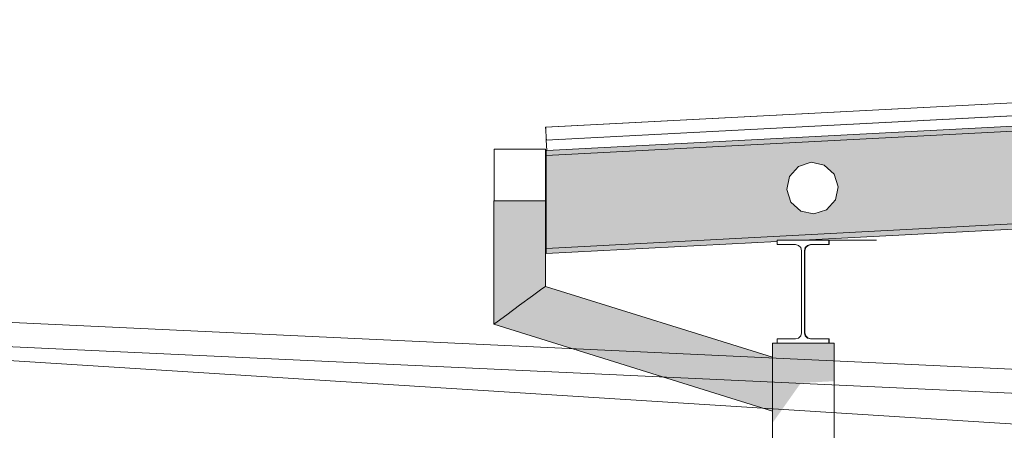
# Model space of a CAD drawing. Header units: metres. Extents: x -52 to 321, y -8 to 26.
# Tile 206 of 256: x 290.996 to 292.906, y 2.493 to 3.289. Entities that reach past the tile are written whole.
import ezdxf

# ---------------------------------------------------------------- set-up
doc = ezdxf.new("R2010")
doc.units = ezdxf.units.M
doc.header["$MEASUREMENT"] = 0
for name, color, linetype in [('10 Stütze', 7, 'Continuous'), ('30 Dachaufbau', 7, 'Continuous'), ('30 Dachentwässerung', 7, 'Continuous'), ('30 Dachstuhl', 7, 'Continuous'), ('70 Kanal', 7, 'Continuous'), ('94 Genehmigungsplanung Bemaßung', 7, 'Continuous')]:
    doc.layers.add(name, color=color, linetype=linetype)
doc.styles.add('ERSTELLTER_STIL_2', font='arial.ttf')
doc.dimstyles.new('ERSTELLTER_STIL__3', dxfattribs={"dimtxt": 0.25, "dimasz": 0.19, "dimexe": 0.18, "dimexo": 0.1, "dimgap": 0, "dimtad": 1, "dimzin": 0, "dimdsep": 46, "dimtxsty": 'ERSTELLTER_STIL_2', "dimblk": 'ARROWHEAD_6', "dimblk1": 'ARROWHEAD_6', "dimblk2": 'ARROWHEAD_6', "dimcen": 0.09, "dimclrd": 7, "dimclre": 7, "dimclrt": 7, "dimazin": 0, "dimtfac": 1, "dimtdec": 4, "dimtmove": 0, "dimatfit": 3, "dimfxl": 1, "dimtolj": 1, "dimtzin": 0, "dimarcsym": 0})

# ---------------------------------------------------------------- blocks, each defined once
blk = doc.blocks.new('*D56', base_point=(33626.1154, -0.0027))
at = {"layer": '94 Genehmigungsplanung Bemaßung', "color": 7, "linetype": 'Continuous', "lineweight": 13}
for p, q in [((294.5046, 2.8619), (294.5046, 3.0119)), ((294.6046, 2.7619), (294.4046, 2.9619)), ((294.6921, 2.8619), (294.3171, 2.8619)), ((294.5046, -0.0381), (294.5046, 2.8619)), ((294.4046, 0.0619), (294.6046, -0.1381)), ((294.6921, -0.0381), (294.3171, -0.0381)), ((294.5046, -0.1881), (294.5046, -0.0381))]:
    blk.add_line(p, q, dxfattribs=at)
at = {"layer": '94 Genehmigungsplanung Bemaßung', "color": 7, "lineweight": 13, "insert": (294.4546, 1.0783), "char_height": 0.25, "attachment_point": 7, "rotation": 90, "style": 'ERSTELLTER_STIL_2'}
blk.add_mtext('\\A1;{\\pql;\\fArial|b0|i0|c0|p0;\\W1.000000;2,90}', dxfattribs=at)
blk = doc.blocks.new('ARROWHEAD_6')
at = {"color": 0, "linetype": 'Continuous', "lineweight": 0}
for p, q in [((-0.5, -0.5), (0.5, 0.5)), ((0, 0), (-1, 0))]:
    blk.add_line(p, q, dxfattribs=at)
blk = doc.blocks.new('*D57', base_point=(33626.1154, -0.0027))
at = {"layer": '94 Genehmigungsplanung Bemaßung', "color": 7, "linetype": 'Continuous', "lineweight": 13}
for p, q in [((296.5131, 3.0852), (296.5131, 3.2352)), ((296.6131, 2.9852), (296.4131, 3.1852)), ((296.7006, 3.0852), (296.3256, 3.0852)), ((296.5131, -0.0381), (296.5131, 3.0852)), ((296.4131, 0.0619), (296.6131, -0.1381)), ((296.7006, -0.0381), (296.3256, -0.0381)), ((296.5131, -0.1881), (296.5131, -0.0381))]:
    blk.add_line(p, q, dxfattribs=at)
at = {"layer": '94 Genehmigungsplanung Bemaßung', "color": 7, "lineweight": 13, "insert": (296.523, 1.127), "char_height": 0.25, "attachment_point": 7, "rotation": 90, "style": 'ERSTELLTER_STIL_2'}
blk.add_mtext('\\A1;{\\pql;\\fArial|b0|i0|c0|p0;\\W1.000000;3,12\\fArial|b0|i0|c0|p0;\\W1.000000;\\A1{\\H.66x;\\S5^  ;}}', dxfattribs=at)

msp = doc.modelspace()

# ---------------------------------------------------------------- hatches: boundary and pattern name
at = {"layer": '10 Stütze', "linetype": 'Continuous', "lineweight": 0, "true_color": 0x000000}
msp.add_hatch(color=18, dxfattribs=at).paths.add_polyline_path([(292.5761, 2.6619), (292.4561, 2.6619), (292.4561, 2.507), (292.5113, 2.585), (292.5761, 2.5884)])
at = {"layer": '30 Dachentwässerung', "linetype": 'Continuous', "lineweight": 0, "true_color": 0x000000}
for points in [[(291.9223, 2.9381), (291.9156, 2.9381), (291.9156, 2.6988), (291.9223, 2.7037)], [(291.9406, 2.9381), (291.9223, 2.9381), (291.9223, 2.7037), (291.9406, 2.7172)], [(291.9656, 2.9381), (291.9406, 2.9381), (291.9406, 2.7172), (291.9656, 2.7356)], [(291.9906, 2.9381), (291.9656, 2.9381), (291.9656, 2.7356), (291.9906, 2.754)], [(292.0089, 2.9381), (291.9906, 2.9381), (291.9906, 2.754), (292.0089, 2.7674)], [(292.0156, 2.9381), (292.0089, 2.9381), (292.0089, 2.7674), (292.0156, 2.7723)], [(292.0089, 2.7674), (292.4561, 2.6278), (292.4561, 2.6348), (292.0156, 2.7723)], [(291.9656, 2.7356), (292.4561, 2.5824), (292.4561, 2.6086), (291.9906, 2.754)], [(291.9906, 2.754), (292.4561, 2.6086), (292.4561, 2.6278), (292.0089, 2.7674)], [(291.9406, 2.7172), (292.4561, 2.5562), (292.4561, 2.5824), (291.9656, 2.7356)], [(291.9223, 2.7037), (292.4561, 2.537), (292.4561, 2.5562), (291.9406, 2.7172)], [(291.9156, 2.6988), (292.4561, 2.53), (292.4561, 2.537), (291.9223, 2.7037)]]:
    msp.add_hatch(color=18, dxfattribs=at).paths.add_polyline_path(points)
at = {"layer": '30 Dachstuhl', "linetype": 'Continuous', "lineweight": 0, "true_color": 0x000000}
for points in [[(292.0175, 3.057), (292.0176, 3.0558), (297.0107, 3.3175), (297.0107, 3.3186)], [(292.0184, 3.0361), (292.0173, 3.036), (292.0173, 3.026), (297.0161, 3.288), (297.0161, 3.2977), (292.0184, 3.0358)], [(297.0161, 3.1078), (292.0173, 2.8458), (292.0173, 2.8358), (292.4656, 2.8593), (292.4656, 2.8619), (292.5161, 2.8619), (297.0161, 3.0977)], [(292.0175, 3.057), (292.0173, 3.057), (292.0173, 3.0558), (292.0176, 3.0558), (292.0175, 3.057)], [(292.52, 2.8474), (292.5192, 2.8445), (292.5184, 2.8414), (292.5193, 2.8414), (292.5209, 2.8474)], [(292.52, 2.8474), (292.5209, 2.8474), (292.5253, 2.8518), (292.5244, 2.8518)], [(292.5244, 2.8518), (292.5253, 2.8518), (292.5313, 2.8534), (292.5304, 2.8534)], [(292.5656, 2.8619), (292.5656, 2.8534), (292.5665, 2.8534), (292.5665, 2.8619)], [(292.5184, 2.8414), (292.5184, 2.8364), (292.5184, 2.7867), (292.5184, 2.7867), (292.5184, 2.6824), (292.5193, 2.6824), (292.5193, 2.8414)], [(292.5184, 2.6824), (292.52, 2.6764), (292.5209, 2.6764), (292.5193, 2.6824)], [(292.52, 2.6764), (292.5244, 2.672), (292.5253, 2.672), (292.5209, 2.6764)], [(292.5244, 2.672), (292.5304, 2.6704), (292.5313, 2.6704), (292.5253, 2.672)], [(292.5656, 2.6704), (292.5656, 2.6619), (292.5665, 2.6619), (292.5665, 2.6704)]]:
    msp.add_hatch(color=18, dxfattribs=at).paths.add_polyline_path(points)
h = msp.add_hatch(color=18, dxfattribs=at)
h.paths.add_polyline_path([(292.0173, 2.8458), (297.0161, 3.1078), (297.0161, 3.288), (292.0173, 3.026)])
h.paths.add_polyline_path([(292.4921, 2.9358), (292.4841, 2.9604), (292.4895, 2.9857), (292.5068, 3.0049), (292.5314, 3.0129), (292.5567, 3.0075), (292.576, 2.9902), (292.584, 2.9656), (292.5786, 2.9403), (292.5613, 2.921), (292.5367, 2.9131), (292.5113, 2.9184)], flags=0)
h.paths.add_polyline_path([(293.0588, 2.9654), (293.0508, 2.9901), (293.0561, 3.0154), (293.0735, 3.0346), (293.0981, 3.0426), (293.1234, 3.0372), (293.1426, 3.0199), (293.1506, 2.9953), (293.1452, 2.97), (293.1279, 2.9507), (293.1033, 2.9427), (293.078, 2.9481)], flags=0)
h.paths.add_polyline_path([(293.6254, 2.9951), (293.6174, 3.0198), (293.6228, 3.0451), (293.6401, 3.0643), (293.6647, 3.0723), (293.69, 3.0669), (293.7093, 3.0496), (293.7173, 3.025), (293.7119, 2.9997), (293.6946, 2.9804), (293.67, 2.9724), (293.6446, 2.9778)], flags=0)
h.paths.add_polyline_path([(294.1921, 3.0248), (294.1841, 3.0495), (294.1894, 3.0748), (294.2068, 3.094), (294.2314, 3.102), (294.2567, 3.0966), (294.2759, 3.0793), (294.2839, 3.0547), (294.2785, 3.0294), (294.2612, 3.0101), (294.2366, 3.0021), (294.2113, 3.0075)], flags=0)
h.paths.add_polyline_path([(294.7587, 3.0545), (294.7507, 3.0792), (294.7561, 3.1045), (294.7734, 3.1237), (294.798, 3.1317), (294.8233, 3.1263), (294.8426, 3.109), (294.8506, 3.0844), (294.8452, 3.0591), (294.8279, 3.0398), (294.8033, 3.0318), (294.7779, 3.0372)], flags=0)
h.paths.add_polyline_path([(295.3174, 3.1089), (295.3227, 3.1342), (295.3401, 3.1534), (295.3647, 3.1614), (295.39, 3.156), (295.4092, 3.1387), (295.4172, 3.1141), (295.4119, 3.0888), (295.3945, 3.0695), (295.3699, 3.0615), (295.3446, 3.0669), (295.3254, 3.0842)], flags=0)
h.paths.add_polyline_path([(295.884, 3.1385), (295.8894, 3.1639), (295.9067, 3.1831), (295.9313, 3.1911), (295.9567, 3.1857), (295.9759, 3.1684), (295.9839, 3.1438), (295.9785, 3.1185), (295.9612, 3.0992), (295.9366, 3.0912), (295.9113, 3.0966), (295.892, 3.1139)], flags=0)
h.paths.add_polyline_path([(296.4507, 3.1682), (296.4561, 3.1936), (296.4734, 3.2128), (296.498, 3.2208), (296.5233, 3.2154), (296.5425, 3.1981), (296.5505, 3.1735), (296.5452, 3.1482), (296.5278, 3.1289), (296.5032, 3.1209), (296.4779, 3.1263), (296.4587, 3.1436)], flags=0)

# ---------------------------------------------------------------- linework, layer by layer
at = {"color": 7, "linetype": 'Continuous', "lineweight": 13}
for p, q in [((289.8487, 2.7549), (293.3497, 2.5921)), ((289.8458, 2.708), (293.3476, 2.5452)), ((289.8505, 2.6995), (293.4987, 2.469))]:
    msp.add_line(p, q, dxfattribs=at)
at = {"layer": '10 Stütze', "color": 7, "linetype": 'Continuous', "lineweight": 13}
for p, q in [((292.4561, -0.0889), (292.4561, 2.6619)), ((292.4561, 2.6619), (292.4656, 2.6619)), ((292.5656, 2.6619), (292.5761, 2.6619)), ((292.5761, -0.0866), (292.5761, 2.6619))]:
    msp.add_line(p, q, dxfattribs=at)
at = {"layer": '30 Dachaufbau', "color": 7, "linetype": 'Continuous', "lineweight": 13}
for p, q in [((292.0173, 3.0558), (297.0161, 3.3178)), ((292.0184, 3.0358), (297.0161, 3.2977)), ((292.0184, 3.0358), (292.0173, 3.0558))]:
    msp.add_line(p, q, dxfattribs=at)
at = {"layer": '30 Dachentwässerung', "color": 7, "linetype": 'Continuous', "lineweight": 13}
for p, q in [((292.0161, 3.0381), (291.9161, 3.0381)), ((291.9161, 3.0381), (291.9161, 2.9381)), ((292.0161, 2.9381), (292.0161, 3.0381)), ((291.9161, 2.9381), (291.9156, 2.9381)), ((291.9156, 2.9381), (291.9156, 2.6988)), ((291.9161, 2.9381), (292.0161, 2.9381)), ((292.0156, 2.9381), (292.0156, 2.7723)), ((292.0156, 2.7723), (292.0089, 2.7674)), ((292.0156, 2.7723), (292.4561, 2.6348)), ((291.9906, 2.754), (291.9656, 2.7356)), ((292.0089, 2.7674), (291.9906, 2.754)), ((291.9656, 2.7356), (291.9406, 2.7172)), ((291.9406, 2.7172), (291.9223, 2.7037)), ((291.9223, 2.7037), (291.9156, 2.6988)), ((291.9156, 2.6988), (292.4561, 2.53))]:
    msp.add_line(p, q, dxfattribs=at)
at = {"layer": '30 Dachstuhl', "color": 7, "linetype": 'Continuous', "lineweight": 13}
for p, q in [((292.016, 3.0808), (297.0092, 3.3424)), ((292.0163, 3.0808), (297.0094, 3.3424)), ((292.0173, 3.026), (297.0161, 3.288)), ((297.0161, 3.1078), (292.0173, 2.8458)), ((292.5161, 2.8619), (297.0161, 3.0977)), ((292.016, 3.0808), (292.0161, 3.0796)), ((292.0161, 3.0796), (292.0162, 3.0768)), ((292.0162, 3.0768), (292.0171, 3.0598)), ((292.0163, 3.0808), (292.0163, 3.0796)), ((292.0163, 3.0796), (292.0165, 3.0768)), ((292.0165, 3.0768), (292.0174, 3.0598)), ((292.0171, 3.0598), (292.0173, 3.057)), ((292.0173, 3.057), (292.0173, 3.0558)), ((292.0174, 3.0598), (292.0175, 3.057)), ((292.0175, 3.057), (292.0176, 3.0558)), ((292.0173, 3.0558), (292.0173, 3.0558)), ((292.0184, 3.0361), (292.0173, 3.036)), ((292.0173, 3.036), (292.0173, 3.026)), ((292.0173, 3.026), (292.0173, 2.8458)), ((292.4895, 2.9857), (292.5068, 3.0049)), ((292.5068, 3.0049), (292.5314, 3.0129)), ((292.5314, 3.0129), (292.5314, 3.0129)), ((292.5314, 3.0129), (292.5567, 3.0075)), ((292.5567, 3.0075), (292.576, 2.9902)), ((292.4841, 2.9604), (292.4895, 2.9857)), ((292.576, 2.9902), (292.584, 2.9656)), ((292.584, 2.9656), (292.5786, 2.9403)), ((292.4921, 2.9358), (292.4841, 2.9604)), ((292.5113, 2.9184), (292.4921, 2.9358)), ((292.5786, 2.9403), (292.5613, 2.921)), ((292.5113, 2.9184), (292.5113, 2.9184)), ((292.5367, 2.9131), (292.5113, 2.9184)), ((292.5613, 2.921), (292.5367, 2.9131)), ((292.0173, 2.8358), (292.4656, 2.8593)), ((292.4656, 2.8534), (292.4656, 2.8619)), ((292.4656, 2.8619), (292.5656, 2.8619)), ((292.5008, 2.8534), (292.4656, 2.8534)), ((292.5068, 2.8518), (292.5008, 2.8534)), ((292.5112, 2.8474), (292.5068, 2.8518)), ((292.5128, 2.8414), (292.5112, 2.8474)), ((292.52, 2.8474), (292.5184, 2.8414)), ((292.5209, 2.8474), (292.5193, 2.8414)), ((292.5244, 2.8518), (292.52, 2.8474)), ((292.5253, 2.8518), (292.5209, 2.8474)), ((292.5304, 2.8534), (292.5244, 2.8518)), ((292.5313, 2.8534), (292.5253, 2.8518)), ((292.5656, 2.8534), (292.5304, 2.8534)), ((292.5656, 2.8619), (292.5656, 2.8534)), ((292.5656, 2.8619), (292.5665, 2.8619)), ((292.5656, 2.8534), (292.5665, 2.8534)), ((292.5665, 2.8619), (292.5665, 2.8534)), ((292.0173, 2.8458), (292.0173, 2.8358)), ((292.5128, 2.6824), (292.5128, 2.8414)), ((292.5184, 2.8414), (292.5184, 2.6824)), ((292.5193, 2.8414), (292.5193, 2.6824)), ((292.5068, 2.672), (292.5112, 2.6764)), ((292.5112, 2.6764), (292.5128, 2.6824)), ((292.5184, 2.6824), (292.52, 2.6764)), ((292.5193, 2.6824), (292.5209, 2.6764)), ((292.52, 2.6764), (292.5244, 2.672)), ((292.5209, 2.6764), (292.5253, 2.672)), ((292.4656, 2.6619), (292.4656, 2.6704)), ((292.4656, 2.6704), (292.5008, 2.6704)), ((292.5656, 2.6619), (292.4656, 2.6619)), ((292.5008, 2.6704), (292.5068, 2.672)), ((292.5244, 2.672), (292.5304, 2.6704)), ((292.5253, 2.672), (292.5313, 2.6704)), ((292.5304, 2.6704), (292.5656, 2.6704)), ((292.5656, 2.6704), (292.5656, 2.6619)), ((292.5656, 2.6704), (292.5665, 2.6704)), ((292.5665, 2.6704), (292.5665, 2.6619))]:
    msp.add_line(p, q, dxfattribs=at)
at = {"layer": '70 Kanal', "color": 7, "linetype": 'Continuous', "lineweight": 18}
msp.add_line((292.5656, 2.8619), (292.6584, 2.8619), dxfattribs=at)

# ---------------------------------------------------------------- dimensions: what is measured, and where the dimension line sits
at = {"layer": '94 Genehmigungsplanung Bemaßung', "color": 7, "linetype": 'Continuous', "lineweight": 13}
for base, p1, p2, picture, middle in [((296.5131, 3.0852), (292.5656, -0.0381), (297.0161, 3.0852), '*D57', (296.3381, 1.7872)), ((294.5046, 2.8619), (292.5297, -0.0381), (292.5656, 2.8619), '*D56', (294.3296, 1.4019))]:
    dim = msp.add_linear_dim(base=base, p1=p1, p2=p2, angle=90, dimstyle='ERSTELLTER_STIL__3', dxfattribs=at)
    dim.commit()
    dim.dimension.update_dxf_attribs({"geometry": picture, "text_midpoint": middle, "dimtype": 160, "text_rotation": 90})

doc.saveas('drawing.dxf')
